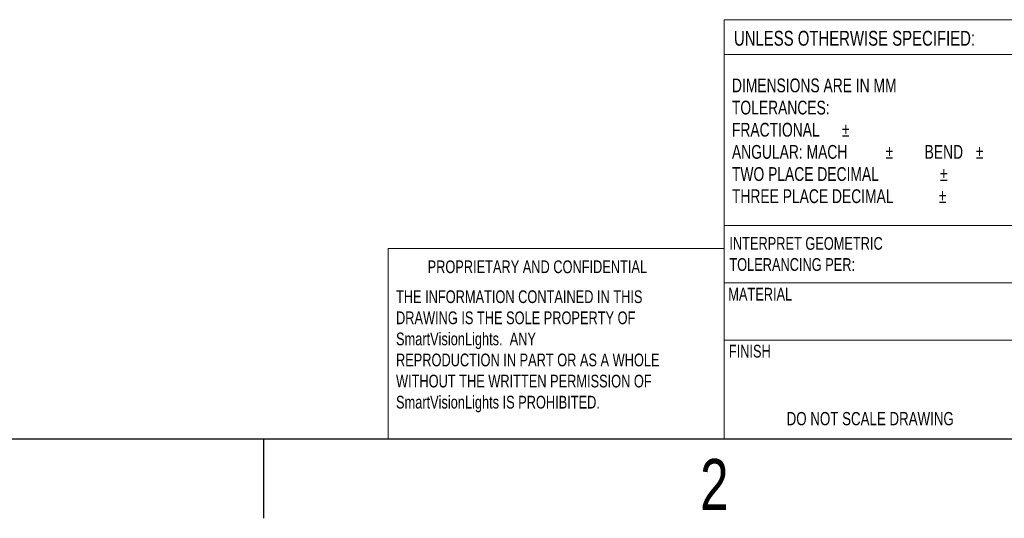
# Model space of a CAD drawing. Header units: millimetres. Extents: x 6 to 857, y 6 to 553.
# Tile 4 of 20: x 373 to 609, y 6 to 126. Entities that reach past the tile are written whole.
import ezdxf

# ---------------------------------------------------------------- set-up
doc = ezdxf.new("R2010")
doc.units = ezdxf.units.MM
doc.header["$LTSCALE"] = 2
doc.styles.add('SLDTEXTSTYLE0', font='TXT', dxfattribs={"width": 0.75})

# ---------------------------------------------------------------- blocks, each defined once
blk = doc.blocks.new('SW_NOTE_0')
at = {"color": 0, "linetype": 'Continuous', "lineweight": 0, "char_height": 3.048, "attachment_point": 1, "style": 'SLDTEXTSTYLE0'}
for s, insert in [('INTERPRET GEOMETRIC', (0, 3.93)), ('TOLERANCING PER:', (0, -1.12))]:
    blk.add_mtext(s, dxfattribs=dict(at, insert=insert))
blk = doc.blocks.new('SW_NOTE_0_1')
at = {"color": 0, "linetype": 'Continuous', "lineweight": 0, "char_height": 3.302, "attachment_point": 1, "style": 'SLDTEXTSTYLE0'}
for s, insert in [('DIMENSIONS ARE IN MM', (0, 4.26)), ('TOLERANCES:', (0, -1.05)), ('FRACTIONAL', (0, -6.35)), ('%%p', (26.29, -6.35)), ('ANGULAR: MACH', (0, -11.65)), ('%%p', (36.75, -11.65)), ('BEND', (46.08, -11.65)), ('%%p', (58.31, -11.65)), ('TWO PLACE DECIMAL', (0, -16.95)), ('%%p', (49.76, -16.95)), ('THREE PLACE DECIMAL', (0, -22.25)), ('%%p', (49.47, -22.25))]:
    blk.add_mtext(s, dxfattribs=dict(at, insert=insert))
blk = doc.blocks.new('SW_NOTE_0_2')
at = {"color": 0, "linetype": 'Continuous', "lineweight": 0, "char_height": 3.048, "attachment_point": 1, "style": 'SLDTEXTSTYLE0'}
for s, insert in [('THE INFORMATION CONTAINED IN THIS', (0, 3.93)), ('DRAWING IS THE SOLE PROPERTY OF', (0, -1.12)), ('SmartVisionLights.  ANY', (0, -6.17)), ('REPRODUCTION IN PART OR AS A WHOLE', (0, -11.21)), ('WITHOUT THE WRITTEN PERMISSION OF', (0, -16.26)), ('SmartVisionLights IS PROHIBITED.', (0, -21.31))]:
    blk.add_mtext(s, dxfattribs=dict(at, insert=insert))

msp = doc.modelspace()

# ---------------------------------------------------------------- linework, layer by layer
at = {"color": 7, "linetype": 'Continuous', "lineweight": 18}
for p, q in [((541.947, 25.4), (541.947, 125.668)), ((541.947, 125.668), (838.2, 125.668)), ((541.947, 25.4), (541.947, 125.668)), ((611.896, 117.348), (541.947, 117.348)), ((541.947, 76.389), (612.125, 76.389)), ((461.618, 25.4), (461.618, 70.935)), ((541.947, 70.935), (461.618, 70.935)), ((541.947, 62.673), (612.125, 62.673)), ((541.947, 48.957), (611.896, 48.957)), ((838.2, 25.4), (358.338, 25.4))]:
    msp.add_line(p, q, dxfattribs=at)
at = {"color": 7, "linetype": 'Continuous'}
for p, q in [((25.4, 25.4), (838.2, 25.4)), ((431.8, 25.4), (431.8, 6.35))]:
    msp.add_line(p, q, dxfattribs=at)

# ---------------------------------------------------------------- block references
at = {"color": 7, "linetype": 'Continuous', "lineweight": 0}
for name, p in [('SW_NOTE_0_1', (543.835, 107.332)), ('SW_NOTE_0', (543.218, 69.727)), ('SW_NOTE_0_2', (463.499, 56.975))]:
    msp.add_blockref(name, p, dxfattribs=at)

# ---------------------------------------------------------------- texts
at = {"color": 7, "linetype": 'Continuous', "lineweight": 0, "style": 'SLDTEXTSTYLE0'}
for s, insert, char_height, attachment_point in [('UNLESS OTHERWISE SPECIFIED:', (544.316, 122.998), 3.556, 1), ('PROPRIETARY AND CONFIDENTIAL', (471.05, 68.065), 3.048, 1), ('MATERIAL', (542.96, 61.506), 3.048, 1), ('FINISH', (543.099, 47.876), 3.048, 1), ('DO NOT SCALE DRAWING', (576.907, 31.789), 3.175, 2), ('2', (539.627, 20.536), 12.192, 2)]:
    msp.add_mtext(s, dxfattribs=dict(at, insert=insert, char_height=char_height, attachment_point=attachment_point))

doc.saveas('drawing.dxf')
